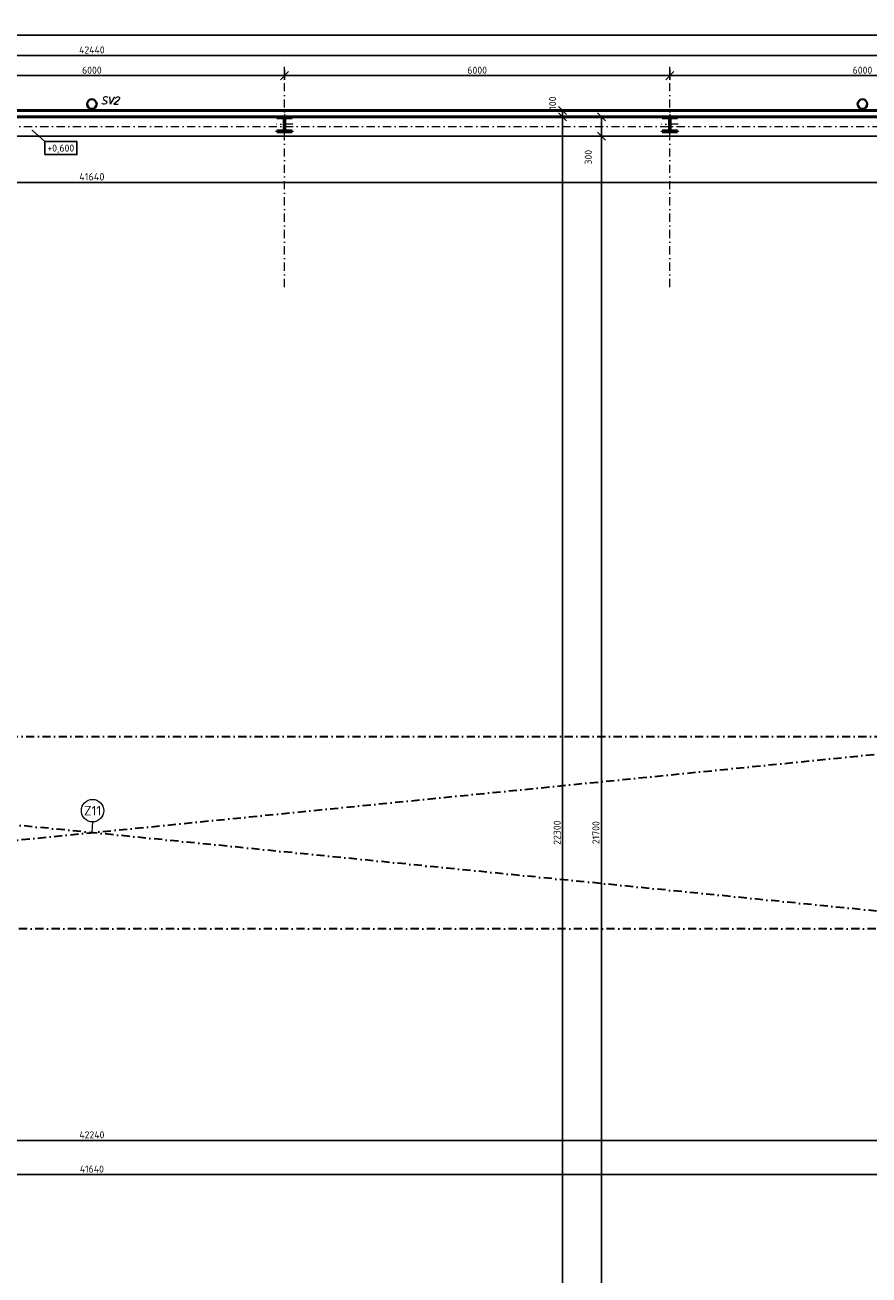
# Model space of a CAD drawing. Header units: millimetres. Extents: x -118752 to 407724, y -73278 to 155058.
# Tile 157 of 256: x 81403 to 94545, y 73067 to 92540. Entities that reach past the tile are written whole.
import ezdxf
from ezdxf.enums import TextEntityAlignment as Align

# ---------------------------------------------------------------- set-up
doc = ezdxf.new("R2010")
doc.units = ezdxf.units.MM
doc.header["$LTSCALE"] = 10
doc.linetypes.add('DASHDOT', pattern=[25.4, 12.7, -6.35, 0, -6.35])
for name, color, linetype, lineweight in [('CKBUBLINY', 1, 'Continuous', 18), ('CKBUBLINY_POPIS', 3, 'Continuous', 25), ('CKKOTY', 3, 'Continuous', 25), ('CKKOTY_VYS', 3, 'Continuous', 25), ('CKPROSTUPY_NADROVINOU', 7, 'DASHDOT', 30), ('CKRASTR', 7, 'DASHDOT', 15), ('CKSTENY_PODROVINOU', 7, 'Continuous', 25), ('CKSTENY_REZ', 6, 'Continuous', 50), ('CKTEXTY_MALE', 3, 'Continuous', 18), ('CSPROFILY_OSY', 1, 'DASHDOT', 18), ('CSPROFILY_REZY', 4, 'Continuous', 50), ('ZTI-DEŠŤOVÁ-KANALIZACE', 210, 'KANALIZACE', 40)]:
    doc.layers.add(name, color=color, linetype=linetype, lineweight=lineweight)
doc.styles.add('KURZIVA', font='italic__.ttf')
doc.styles.get("Standard").update_dxf_attribs({"font": 'isocpeur.ttf'})
doc.linetypes.add('KANALIZACE', pattern='A,30,-3.5,["C",Standard,S=2.54,R=0,X=-3.81,Y=-1.27],-0.001', length=33.501)
doc.dimstyles.new('CADKON', dxfattribs={"dimscale": 50, "dimtxt": 2.2, "dimasz": 2.5, "dimexe": 1.8, "dimexo": 5, "dimgap": 0.6, "dimtad": 1, "dimrnd": 1, "dimtxsty": 'Standard', "dimblk1": 'OBLIQUE', "dimblk2": 'OBLIQUE', "dimsah": 1, "dimcen": 2.5, "dimadec": 1, "dimazin": 2, "dimtfac": 1, "dimtdec": 4, "dimtix": 1, "dimtmove": 2, "dimatfit": 3, "dimldrblk": 'OPEN30', "dimfxl": 5, "dimfxlon": 1, "dimtolj": 1, "dimarcsym": 0})
doc.dimstyles.new('CADKON obrazky', dxfattribs={"dimscale": 50, "dimtxt": 2.2, "dimasz": 2.5, "dimexe": 1.8, "dimexo": 2, "dimgap": 0.6, "dimtad": 1, "dimrnd": 1, "dimtxsty": 'Standard', "dimblk1": 'OBLIQUE', "dimblk2": 'OBLIQUE', "dimsah": 1, "dimcen": 2.5, "dimadec": 1, "dimazin": 2, "dimtfac": 1, "dimtdec": 4, "dimtix": 1, "dimtmove": 2, "dimatfit": 3, "dimldrblk": 'OPEN30', "dimfxl": 5, "dimfxlon": 1, "dimtolj": 1, "dimarcsym": 0})

# ---------------------------------------------------------------- blocks, each defined once
blk = doc.blocks.new('_OBLIQUE')
at = {"color": 0, "linetype": 'ByBlock'}
blk.add_line((-0.5, -0.5), (0.5, 0.5), dxfattribs=at)
blk = doc.blocks.new('*D7823')
at = {"layer": 'CKKOTY', "color": 0, "lineweight": -2}
for p, q in [((91444, 91708), (91444, 91841)), ((97444, 91751), (91444, 91751)), ((97444, 91458), (97444, 91661))]:
    blk.add_line(p, q, dxfattribs=at)
at = {"layer": 'Defpoints', "color": 0}
for p in [(97444, 91958), (91444, 91751), (91444, 91208)]:
    blk.add_point(p, dxfattribs=at)
at = {"layer": 'CKKOTY', "color": 0, "lineweight": -2, "xscale": 125, "yscale": 125, "zscale": 125, "rotation": 180}
blk.add_blockref('_OBLIQUE', (91444, 91751), dxfattribs=at)
at = {"layer": 'CKKOTY', "color": 0, "lineweight": -2, "xscale": 125, "yscale": 125, "zscale": 125}
blk.add_blockref('_OBLIQUE', (97444, 91751), dxfattribs=at)
at = {"layer": 'CKKOTY', "color": 0, "insert": (94444, 91836), "char_height": 110, "attachment_point": 5}
blk.add_mtext('\\A1;6000', dxfattribs=at)
blk = doc.blocks.new('_Open30')
at = {"color": 0, "lineweight": -2}
for p, q in [((-1, 0.27), (0, 0)), ((0, 0), (-1, -0.27)), ((0, 0), (-1, 0))]:
    blk.add_line(p, q, dxfattribs=at)
blk = doc.blocks.new('*D7824')
at = {"layer": 'CKKOTY', "color": 0, "lineweight": -2}
for p, q in [((85444, 91708), (85444, 91841)), ((91444, 91751), (85444, 91751)), ((91444, 91708), (91444, 91841))]:
    blk.add_line(p, q, dxfattribs=at)
at = {"layer": 'Defpoints', "color": 0}
for p in [(85444, 91751), (85444, 91208), (91444, 91208)]:
    blk.add_point(p, dxfattribs=at)
at = {"layer": 'CKKOTY', "color": 0, "lineweight": -2, "xscale": 125, "yscale": 125, "zscale": 125, "rotation": 180}
blk.add_blockref('_OBLIQUE', (85444, 91751), dxfattribs=at)
at = {"layer": 'CKKOTY', "color": 0, "lineweight": -2, "xscale": 125, "yscale": 125, "zscale": 125}
blk.add_blockref('_OBLIQUE', (91444, 91751), dxfattribs=at)
at = {"layer": 'CKKOTY', "color": 0, "insert": (88444, 91836), "char_height": 110, "attachment_point": 5}
blk.add_mtext('\\A1;6000', dxfattribs=at)
blk = doc.blocks.new('*D7825')
at = {"layer": 'CKKOTY', "color": 0, "lineweight": -2}
for p, q in [((79444, 91708), (79444, 91841)), ((85444, 91751), (79444, 91751)), ((85444, 91708), (85444, 91841))]:
    blk.add_line(p, q, dxfattribs=at)
at = {"layer": 'Defpoints', "color": 0}
for p in [(79444, 91751), (79444, 91208), (85444, 91208)]:
    blk.add_point(p, dxfattribs=at)
at = {"layer": 'CKKOTY', "color": 0, "lineweight": -2, "xscale": 125, "yscale": 125, "zscale": 125, "rotation": 180}
blk.add_blockref('_OBLIQUE', (79444, 91751), dxfattribs=at)
at = {"layer": 'CKKOTY', "color": 0, "lineweight": -2, "xscale": 125, "yscale": 125, "zscale": 125}
blk.add_blockref('_OBLIQUE', (85444, 91751), dxfattribs=at)
at = {"layer": 'CKKOTY', "color": 0, "insert": (82444, 91836), "char_height": 110, "attachment_point": 5}
blk.add_mtext('\\A1;6000', dxfattribs=at)
blk = doc.blocks.new('*D7829')
at = {"layer": 'CKKOTY', "color": 0, "lineweight": -2}
for p, q in [((61224, 91816), (61224, 92156)), ((103664, 91816), (103664, 92156)), ((61224, 92066), (103664, 92066))]:
    blk.add_line(p, q, dxfattribs=at)
at = {"layer": 'Defpoints', "color": 0}
for p in [(103664, 92066), (61224, 91208), (103664, 91208)]:
    blk.add_point(p, dxfattribs=at)
at = {"layer": 'CKKOTY', "color": 0, "lineweight": -2, "xscale": 125, "yscale": 125, "zscale": 125, "rotation": 180}
blk.add_blockref('_OBLIQUE', (61224, 92066), dxfattribs=at)
at = {"layer": 'CKKOTY', "color": 0, "lineweight": -2, "xscale": 125, "yscale": 125, "zscale": 125}
blk.add_blockref('_OBLIQUE', (103664, 92066), dxfattribs=at)
at = {"layer": 'CKKOTY', "color": 0, "insert": (82444, 92151), "char_height": 110, "attachment_point": 5}
blk.add_mtext('\\A1;42440', dxfattribs=at)
blk = doc.blocks.new('_Open90')
at = {"color": 0, "lineweight": -2}
for p, q in [((0, 0), (-1, 0)), ((-0.5, 0.5), (0, 0)), ((0, 0), (-0.5, -0.5))]:
    blk.add_line(p, q, dxfattribs=at)
blk = doc.blocks.new('*D7857')
at = {"layer": 'CKKOTY', "color": 0, "lineweight": -2}
for p, q in [((90024, 91108), (89684, 91108)), ((89774, 68808), (89774, 91108)), ((90024, 68808), (89684, 68808))]:
    blk.add_line(p, q, dxfattribs=at)
at = {"layer": 'Defpoints', "color": 0}
for p in [(89774, 91108), (90776, 91108), (90776, 68808)]:
    blk.add_point(p, dxfattribs=at)
at = {"layer": 'CKKOTY', "color": 0, "lineweight": -2, "xscale": 125, "yscale": 125, "zscale": 125}
for p, rotation in [((89774, 91108), 90), ((89774, 68808), 270)]:
    blk.add_blockref('_OBLIQUE', p, dxfattribs=dict(at, rotation=rotation))
at = {"layer": 'CKKOTY', "color": 0, "insert": (89689, 79958), "char_height": 110, "attachment_point": 5, "rotation": 90}
blk.add_mtext('\\A1;22300', dxfattribs=at)
blk = doc.blocks.new('*D7858')
at = {"layer": 'CKKOTY', "color": 0, "lineweight": -2}
for p, q in [((90024, 91208), (89684, 91208)), ((89774, 91108), (89774, 91208)), ((90024, 91108), (89684, 91108))]:
    blk.add_line(p, q, dxfattribs=at)
at = {"layer": 'Defpoints', "color": 0}
for p in [(89774, 91208), (90896, 91208), (90776, 91108)]:
    blk.add_point(p, dxfattribs=at)
at = {"layer": 'CKKOTY', "color": 0, "lineweight": -2, "xscale": 125, "yscale": 125, "zscale": 125}
for p, rotation in [((89774, 91208), 90), ((89774, 91108), 270)]:
    blk.add_blockref('_OBLIQUE', p, dxfattribs=dict(at, rotation=rotation))
at = {"layer": 'CKKOTY', "color": 0, "insert": (89619, 91323), "char_height": 110, "attachment_point": 5, "rotation": 90}
blk.add_mtext('\\A1;100', dxfattribs=at)
blk = doc.blocks.new('*D7860')
at = {"layer": 'CKKOTY', "color": 0, "lineweight": -2}
for p, q in [((90396, 90808), (90288, 90808)), ((90378, 69108), (90378, 90808)), ((90276, 69108), (90288, 69108))]:
    blk.add_line(p, q, dxfattribs=at)
at = {"layer": 'Defpoints', "color": 0}
for p in [(90378, 90808), (90896, 90808), (90776, 69108)]:
    blk.add_point(p, dxfattribs=at)
at = {"layer": 'CKKOTY', "color": 0, "lineweight": -2, "xscale": 125, "yscale": 125, "zscale": 125}
for p, rotation in [((90378, 90808), 90), ((90378, 69108), 270)]:
    blk.add_blockref('_OBLIQUE', p, dxfattribs=dict(at, rotation=rotation))
at = {"layer": 'CKKOTY', "color": 0, "insert": (90293, 79958), "char_height": 110, "attachment_point": 5, "rotation": 90}
blk.add_mtext('\\A1;21700', dxfattribs=at)
blk = doc.blocks.new('*D7861')
at = {"layer": 'CKKOTY', "color": 0, "lineweight": -2}
for p, q in [((90396, 91108), (90288, 91108)), ((90378, 90808), (90378, 91108)), ((90396, 90808), (90288, 90808))]:
    blk.add_line(p, q, dxfattribs=at)
at = {"layer": 'Defpoints', "color": 0}
for p in [(90378, 91108), (90896, 91108), (90896, 90808)]:
    blk.add_point(p, dxfattribs=at)
at = {"layer": 'CKKOTY', "color": 0, "lineweight": -2, "xscale": 125, "yscale": 125, "zscale": 125}
for p, rotation in [((90378, 91108), 90), ((90378, 90808), 270)]:
    blk.add_blockref('_OBLIQUE', p, dxfattribs=dict(at, rotation=rotation))
at = {"layer": 'CKKOTY', "color": 0, "insert": (90174, 90481), "char_height": 110, "attachment_point": 5, "rotation": 90}
blk.add_mtext('\\A1;300', dxfattribs=at)
blk = doc.blocks.new('*D7894')
at = {"layer": 'CKKOTY', "color": 0, "lineweight": -2}
for p, q in [((61324, 75358), (61324, 75254)), ((103564, 75193), (103564, 75074)), ((61324, 75164), (103564, 75164))]:
    blk.add_line(p, q, dxfattribs=at)
at = {"layer": 'Defpoints', "color": 0}
for p in [(103564, 75693), (103564, 75164), (61324, 74858)]:
    blk.add_point(p, dxfattribs=at)
at = {"layer": 'CKKOTY', "color": 0, "lineweight": -2, "xscale": 125, "yscale": 125, "zscale": 125, "rotation": 180}
blk.add_blockref('_OBLIQUE', (61324, 75164), dxfattribs=at)
at = {"layer": 'CKKOTY', "color": 0, "lineweight": -2, "xscale": 125, "yscale": 125, "zscale": 125}
blk.add_blockref('_OBLIQUE', (103564, 75164), dxfattribs=at)
at = {"layer": 'CKKOTY', "color": 0, "insert": (82444, 75249), "char_height": 110, "attachment_point": 5}
blk.add_mtext('\\A1;42240', dxfattribs=at)
blk = doc.blocks.new('*D7897')
at = {"layer": 'CKKOTY', "color": 0, "lineweight": -2}
for p, q in [((61624, 74958), (61624, 74722)), ((103264, 74632), (61624, 74632)), ((103264, 74664), (103264, 74542))]:
    blk.add_line(p, q, dxfattribs=at)
at = {"layer": 'Defpoints', "color": 0}
for p in [(103264, 75164), (61624, 74632), (61624, 74458)]:
    blk.add_point(p, dxfattribs=at)
at = {"layer": 'CKKOTY', "color": 0, "lineweight": -2, "xscale": 125, "yscale": 125, "zscale": 125, "rotation": 180}
blk.add_blockref('_OBLIQUE', (61624, 74632), dxfattribs=at)
at = {"layer": 'CKKOTY', "color": 0, "lineweight": -2, "xscale": 125, "yscale": 125, "zscale": 125}
blk.add_blockref('_OBLIQUE', (103264, 74632), dxfattribs=at)
at = {"layer": 'CKKOTY', "color": 0, "insert": (82444, 74717), "char_height": 110, "attachment_point": 5}
blk.add_mtext('\\A1;41640', dxfattribs=at)
blk = doc.blocks.new('*D8327')
at = {"layer": 'CKKOTY', "color": 0, "lineweight": -2}
for p, q in [((52964, 91708), (52964, 92473)), ((52964, 92383), (103664, 92383)), ((103664, 91708), (103664, 92473))]:
    blk.add_line(p, q, dxfattribs=at)
at = {"layer": 'Defpoints', "color": 0}
for p in [(103664, 92383), (52964, 91208), (103664, 91208)]:
    blk.add_point(p, dxfattribs=at)
at = {"layer": 'CKKOTY', "color": 0, "lineweight": -2, "xscale": 125, "yscale": 125, "zscale": 125, "rotation": 180}
blk.add_blockref('_OBLIQUE', (52964, 92383), dxfattribs=at)
at = {"layer": 'CKKOTY', "color": 0, "lineweight": -2, "xscale": 125, "yscale": 125, "zscale": 125}
blk.add_blockref('_OBLIQUE', (103664, 92383), dxfattribs=at)
at = {"layer": 'CKKOTY', "color": 0, "insert": (78314, 92468), "char_height": 110, "attachment_point": 5}
blk.add_mtext('\\A1;50700', dxfattribs=at)
blk = doc.blocks.new('*D8647')
at = {"layer": 'CKKOTY', "color": 0, "lineweight": -2}
for p, q in [((61624, 90338), (61624, 89998)), ((103264, 90338), (103264, 89998)), ((61624, 90088), (103264, 90088))]:
    blk.add_line(p, q, dxfattribs=at)
at = {"layer": 'Defpoints', "color": 0}
for p in [(61624, 90808), (103264, 90808), (103264, 90088)]:
    blk.add_point(p, dxfattribs=at)
at = {"layer": 'CKKOTY', "color": 0, "lineweight": -2, "xscale": 100, "yscale": 100, "zscale": 100, "rotation": 180}
blk.add_blockref('_OBLIQUE', (61624, 90088), dxfattribs=at)
at = {"layer": 'CKKOTY', "color": 0, "lineweight": -2, "xscale": 100, "yscale": 100, "zscale": 100}
blk.add_blockref('_OBLIQUE', (103264, 90088), dxfattribs=at)
at = {"layer": 'CKKOTY', "color": 0, "insert": (82444, 90175), "char_height": 115, "attachment_point": 5}
blk.add_mtext('\\A1;41640', dxfattribs=at)
blk = doc.blocks.new('CK_BUBBLE_1_0_0')
at = {"color": 0, "linetype": 'ByBlock', "lineweight": -2}
blk.add_circle((0, 0), 1, dxfattribs=at)
blk = doc.blocks.new('CK_S_EXT_HEAHEA240')
for p, q in [((-120, 115), (120, 115)), ((-120, 115), (-120, 103)), ((-120, 103), (-24.75, 103)), ((-3.75, -82), (-3.75, 82)), ((3.75, -82), (3.75, 82)), ((120, 103), (24.75, 103)), ((120, 115), (120, 103)), ((-120, -115), (-120, -103)), ((-120, -103), (-24.75, -103)), ((-120, -115), (120, -115)), ((120, -103), (24.75, -103)), ((120, -115), (120, -103))]:
    blk.add_line(p, q)
for centre, start, end in [((-24.75, 82), 0, 90), ((24.75, 82), 90, 180), ((-24.75, -82), 270, 0), ((24.75, -82), 180, 270)]:
    blk.add_arc(centre, 21, start, end)
blk = doc.blocks.new('*U4858')
at = {"color": 0, "linetype": 'ByBlock', "lineweight": -2}
blk.add_lwpolyline([(-5, -2), (5, -2), (5, 2), (-5, 2), (-5, -2)], dxfattribs=at)

msp = doc.modelspace()

# ---------------------------------------------------------------- linework, layer by layer
at = {"layer": 'CKBUBLINY'}
msp.add_line((82455.462, 80125.33), (82444.387, 79958.162), dxfattribs=at)
at = {"layer": 'CKPROSTUPY_NADROVINOU'}
for p, q in [((67444.387, 78458.162), (97444.387, 81458.162)), ((97444.387, 78458.162), (67444.387, 81458.162))]:
    msp.add_line(p, q, dxfattribs=at)
msp.add_lwpolyline([(67444.387, 81458.162), (97444.387, 81458.162), (97444.387, 78458.162), (67444.387, 78458.162)], close=True, dxfattribs=at)
at = {"layer": 'CKRASTR'}
for p, q in [((85444.387, 88458.162), (85444.387, 91958.162)), ((91444.387, 88458.162), (91444.387, 91958.162)), ((50131.632, 90958.162), (104444.387, 90958.162))]:
    msp.add_line(p, q, dxfattribs=at)
at = {"layer": 'CKSTENY_PODROVINOU'}
msp.add_line((61624.387, 90808.162), (103264.387, 90808.162), dxfattribs=at)
at = {"layer": 'CKSTENY_REZ'}
for p, q in [((103664.387, 91208.162), (61224.387, 91208.162)), ((103564.387, 91108.162), (61324.387, 91108.162))]:
    msp.add_line(p, q, dxfattribs=at)
at = {"layer": 'CSPROFILY_OSY'}
for p, q in [((85444.387, 91153.162), (85444.387, 90868.162)), ((91444.387, 91153.162), (91444.387, 90868.162)), ((85574.387, 90993.162), (85314.387, 90993.162)), ((91574.387, 90993.162), (91314.387, 90993.162))]:
    msp.add_line(p, q, dxfattribs=at)
at = {"layer": 'ZTI-DEŠŤOVÁ-KANALIZACE'}
for centre in [(82443.74, 91308.162), (94443.74, 91308.162)]:
    msp.add_circle(centre, 75, dxfattribs=at)

# ---------------------------------------------------------------- block references
at = {"layer": 'CKBUBLINY'}
ref = msp.add_blockref('CK_BUBBLE_1_0_0', (82455.462, 80300.33), dxfattribs=dict(at, xscale=175, yscale=175, zscale=175))
ref.add_attrib('NUM1', 'Z11', dxfattribs={"layer": 'CKBUBLINY_POPIS', "height": 150}).set_placement((82455.462, 80300.33), align=Align.MIDDLE_CENTER)
at = {"layer": 'CKKOTY_VYS'}
ref = msp.add_blockref('*U4858', (81960.518, 90622.658), dxfattribs=dict(at, xscale=50, yscale=50, zscale=50))
ref.add_attrib('Výška', '+0,600', dxfattribs={"layer": '0', "color": 0, "linetype": 'ByBlock', "lineweight": -2, "height": 110}).set_placement((81960.518, 90622.658), align=Align.MIDDLE_CENTER)
at = {"layer": 'CSPROFILY_REZY', "rotation": 180}
for p in [(85444.387, 90993.162), (91444.387, 90993.162)]:
    msp.add_blockref('CK_S_EXT_HEAHEA240', p, dxfattribs=at)

# ---------------------------------------------------------------- texts
at = {"layer": 'CKTEXTY_MALE', "style": 'KURZIVA'}
msp.add_text('SV2', height=115, dxfattribs=at).set_placement((82583.579, 91306.552))

# ---------------------------------------------------------------- dimensions: what is measured, and where the dimension line sits
at = {"layer": 'CKKOTY'}
for base, p1, p2, dimstyle, override, picture, middle in [((103664.3873, 92382.9729), (52964.2716, 91208.1624), (103664.3873, 91208.1624), 'CADKON', {"dimscale": 50, "dimexo": 10, "dimfxl": 1, "dimfxlon": 0}, '*D8327', (78314.3294, 92467.9729)), ((103664.387, 92066.202), (61224.387, 91208.162), (103664.387, 91208.162), 'CADKON', {"dimscale": 50, "dimexo": 10, "dimldrblk": 'Open90'}, '*D7829', (82444.387, 92151.202)), ((91444.387, 91750.758), (97444.387, 91958.162), (91444.387, 91208.162), 'CADKON', {"dimscale": 50, "dimexo": 10, "dimtmove": 2}, '*D7823', (94444.387, 91835.758)), ((79444.387, 91750.758), (85444.387, 91208.162), (79444.387, 91208.162), 'CADKON', {"dimscale": 50, "dimexo": 10, "dimtmove": 2}, '*D7825', (82444.387, 91835.758)), ((85444.387, 91750.758), (91444.387, 91208.162), (85444.387, 91208.162), 'CADKON', {"dimscale": 50, "dimexo": 10, "dimtmove": 2}, '*D7824', (88444.387, 91835.758)), ((103264.387, 90087.839), (61624.387, 90808.162), (103264.387, 90808.162), 'CADKON obrazky', {"dimtxt": 2.3, "dimasz": 2, "dimtmove": 2}, '*D8647', (82444.387, 90175.339)), ((103564.387, 75164.282), (61324.387, 74858.162), (103564.387, 75692.886), 'CADKON', {"dimscale": 50, "dimexo": 10, "dimtmove": 2}, '*D7894', (82444.387, 75249.282)), ((61624.387, 74632.204), (103264.387, 75164.282), (61624.387, 74458.162), 'CADKON', {"dimscale": 50, "dimexo": 10, "dimtmove": 2}, '*D7897', (82444.387, 74717.204))]:
    dim = msp.add_linear_dim(base=base, p1=p1, p2=p2, dimstyle=dimstyle, override=override, dxfattribs=at)
    dim.commit()
    dim.dimension.update_dxf_attribs({"geometry": picture, "text_midpoint": middle})
for base, p1, p2, picture, middle in [((89773.546, 91208.162), (90776.264, 91108.162), (90896.264, 91208.162), '*D7858', (89618.559, 91323.184)), ((90377.533, 91108.162), (90896.264, 90808.162), (90896.264, 91108.162), '*D7861', (90174.331, 90481.449))]:
    dim = msp.add_linear_dim(base=base, p1=p1, p2=p2, angle=90, dimstyle='CADKON', override={"dimscale": 50, "dimexo": 10, "dimtmove": 2}, dxfattribs=at)
    dim.commit()
    dim.dimension.update_dxf_attribs({"geometry": picture, "text_midpoint": middle, "dimtype": 160})
for base, p1, p2, picture, middle in [((89773.546, 91108.162), (90776.264, 68808.162), (90776.264, 91108.162), '*D7857', (89688.546, 79958.162)), ((90377.533, 90808.162), (90776.264, 69108.162), (90896.264, 90808.162), '*D7860', (90292.533, 79958.162))]:
    dim = msp.add_linear_dim(base=base, p1=p1, p2=p2, angle=90, dimstyle='CADKON', override={"dimscale": 50, "dimexo": 10, "dimtmove": 2}, dxfattribs=at)
    dim.commit()
    dim.dimension.update_dxf_attribs({"geometry": picture, "text_midpoint": middle})

# ---------------------------------------------------------------- leaders
at = {"layer": 'CKKOTY_VYS'}
msp.add_leader([(81516.903, 90896.596), (81710.518, 90722.658)], dimstyle='CADKON', override={"dimasz": 2, "dimldrblk": 'DotSmall'}, dxfattribs=at)

doc.saveas('drawing.dxf')
